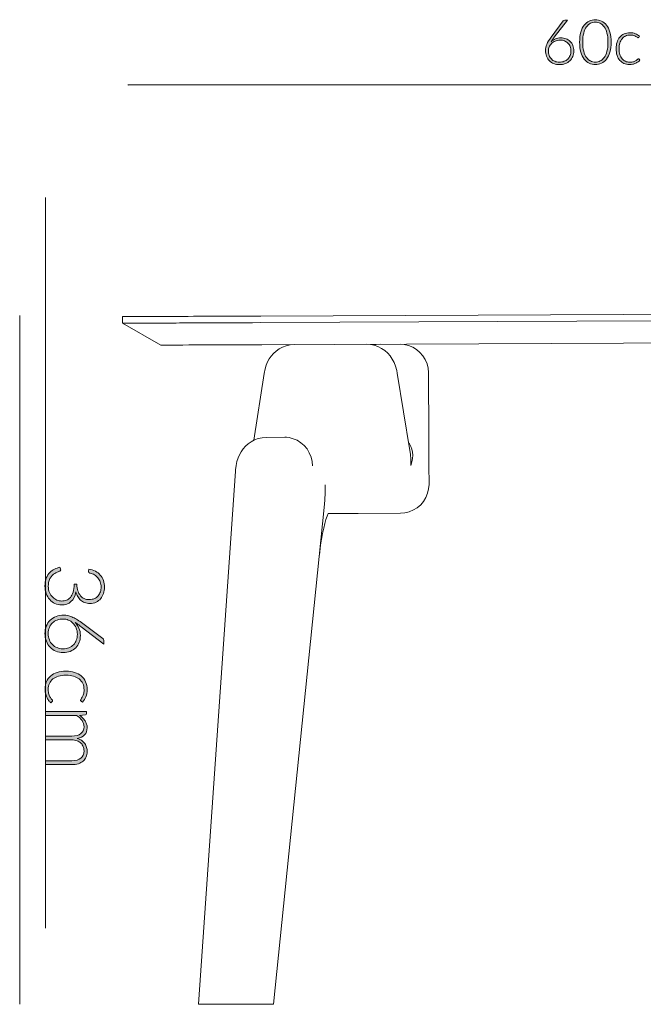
# Model space of a CAD drawing. Header units: inches. Extents: x 40 to 169, y -164 to -133.
# Tile 1 of 3: x 40 to 60, y -164 to -133. Entities that reach past the tile are written whole.
import ezdxf

# ---------------------------------------------------------------- set-up
doc = ezdxf.new("R2010")
doc.units = ezdxf.units.IN
doc.header["$MEASUREMENT"] = 0
doc.layers.add('Capa 1', color=7, linetype='Continuous')

# ---------------------------------------------------------------- blocks, each defined once
blk = doc.blocks.new('block 4')
at = {"layer": 'Capa 1'}
h = blk.add_hatch(color=252, dxfattribs=at)
h.dxf.hatch_style = 2
edge = h.paths.add_edge_path()
edge.add_spline(control_points=[(57.113, -133.32), (57.173, -133.32), (57.228, -133.329), (57.279, -133.349), (57.329, -133.369), (57.372, -133.397), (57.409, -133.432), (57.445, -133.468), (57.474, -133.511), (57.494, -133.562), (57.515, -133.613), (57.525, -133.67), (57.525, -133.733), (57.525, -133.796), (57.514, -133.854), (57.491, -133.907), (57.469, -133.96), (57.437, -134.006), (57.397, -134.045), (57.357, -134.083), (57.308, -134.113), (57.252, -134.135), (57.195, -134.156), (57.133, -134.168), (57.066, -134.168), (57.001, -134.168), (56.942, -134.157), (56.888, -134.136), (56.834, -134.115), (56.788, -134.085), (56.75, -134.046), (56.711, -134.006), (56.682, -133.958), (56.661, -133.901), (56.64, -133.845), (56.629, -133.781), (56.629, -133.709), (56.629, -133.655), (56.643, -133.593), (56.671, -133.525), (56.698, -133.456), (56.743, -133.379), (56.806, -133.294), (56.806, -133.294), (57.186, -132.783), (57.186, -132.783), (57.197, -132.767), (57.214, -132.76), (57.236, -132.76), (57.236, -132.76), (57.319, -132.76), (57.319, -132.76), (57.319, -132.76), (56.904, -133.302), (56.904, -133.302), (56.883, -133.329), (56.865, -133.354), (56.848, -133.378), (56.831, -133.401), (56.815, -133.424), (56.802, -133.447), (56.84, -133.408), (56.886, -133.376), (56.939, -133.353), (56.992, -133.331), (57.05, -133.32), (57.113, -133.32)], knot_values=[0, 0, 0, 0, 1, 1, 1, 2, 2, 2, 3, 3, 3, 4, 4, 4, 5, 5, 5, 6, 6, 6, 7, 7, 7, 8, 8, 8, 9, 9, 9, 10, 10, 10, 11, 11, 11, 12, 12, 12, 13, 13, 13, 14, 14, 14, 15, 15, 15, 16, 16, 16, 17, 17, 17, 18, 18, 18, 19, 19, 19, 20, 20, 20, 21, 21, 21, 22, 22, 22, 22], degree=3, periodic=1)
edge = h.paths.add_edge_path()
edge.add_spline(control_points=[(56.721, -133.732), (56.721, -133.783), (56.729, -133.831), (56.745, -133.875), (56.761, -133.919), (56.784, -133.957), (56.813, -133.989), (56.843, -134.021), (56.879, -134.046), (56.921, -134.063), (56.964, -134.081), (57.012, -134.09), (57.065, -134.09), (57.121, -134.09), (57.172, -134.081), (57.218, -134.063), (57.263, -134.046), (57.301, -134.021), (57.333, -133.99), (57.365, -133.959), (57.389, -133.922), (57.406, -133.879), (57.423, -133.836), (57.432, -133.789), (57.432, -133.739), (57.432, -133.686), (57.424, -133.637), (57.407, -133.595), (57.39, -133.552), (57.367, -133.515), (57.336, -133.485), (57.306, -133.455), (57.269, -133.433), (57.227, -133.416), (57.185, -133.4), (57.139, -133.392), (57.088, -133.392), (57.03, -133.392), (56.978, -133.402), (56.933, -133.422), (56.887, -133.442), (56.849, -133.468), (56.817, -133.5), (56.786, -133.532), (56.762, -133.568), (56.745, -133.609), (56.729, -133.649), (56.721, -133.69), (56.721, -133.732)], knot_values=[0, 0, 0, 0, 1, 1, 1, 2, 2, 2, 3, 3, 3, 4, 4, 4, 5, 5, 5, 6, 6, 6, 7, 7, 7, 8, 8, 8, 9, 9, 9, 10, 10, 10, 11, 11, 11, 12, 12, 12, 13, 13, 13, 14, 14, 14, 15, 15, 15, 16, 16, 16, 16], degree=3, periodic=1)
h = blk.add_hatch(color=252, dxfattribs=at)
h.dxf.hatch_style = 2
edge = h.paths.add_edge_path()
edge.add_spline(control_points=[(58.705, -133.455), (58.705, -133.577), (58.692, -133.683), (58.666, -133.772), (58.64, -133.861), (58.604, -133.935), (58.559, -133.993), (58.514, -134.052), (58.461, -134.095), (58.4, -134.124), (58.339, -134.152), (58.275, -134.166), (58.206, -134.166), (58.137, -134.166), (58.072, -134.152), (58.012, -134.124), (57.952, -134.095), (57.899, -134.052), (57.854, -133.993), (57.809, -133.935), (57.773, -133.861), (57.747, -133.772), (57.721, -133.683), (57.708, -133.577), (57.708, -133.455), (57.708, -133.333), (57.721, -133.228), (57.747, -133.139), (57.773, -133.05), (57.809, -132.976), (57.854, -132.917), (57.899, -132.859), (57.952, -132.816), (58.012, -132.787), (58.072, -132.758), (58.137, -132.744), (58.206, -132.744), (58.275, -132.744), (58.339, -132.758), (58.4, -132.787), (58.461, -132.816), (58.514, -132.859), (58.559, -132.917), (58.604, -132.976), (58.64, -133.05), (58.666, -133.139), (58.692, -133.228), (58.705, -133.333), (58.705, -133.455)], knot_values=[0, 0, 0, 0, 1, 1, 1, 2, 2, 2, 3, 3, 3, 4, 4, 4, 5, 5, 5, 6, 6, 6, 7, 7, 7, 8, 8, 8, 9, 9, 9, 10, 10, 10, 11, 11, 11, 12, 12, 12, 13, 13, 13, 14, 14, 14, 15, 15, 15, 16, 16, 16, 16], degree=3, periodic=1)
edge = h.paths.add_edge_path()
edge.add_spline(control_points=[(58.607, -133.455), (58.607, -133.343), (58.596, -133.246), (58.575, -133.166), (58.553, -133.086), (58.524, -133.021), (58.488, -132.97), (58.451, -132.919), (58.409, -132.882), (58.36, -132.858), (58.311, -132.835), (58.26, -132.823), (58.206, -132.823), (58.152, -132.823), (58.101, -132.835), (58.052, -132.858), (58.004, -132.882), (57.961, -132.919), (57.925, -132.97), (57.888, -133.021), (57.859, -133.086), (57.837, -133.166), (57.815, -133.246), (57.805, -133.343), (57.805, -133.455), (57.805, -133.569), (57.815, -133.665), (57.837, -133.745), (57.859, -133.825), (57.888, -133.89), (57.925, -133.941), (57.961, -133.991), (58.004, -134.029), (58.052, -134.052), (58.101, -134.075), (58.152, -134.087), (58.206, -134.087), (58.26, -134.087), (58.311, -134.075), (58.36, -134.052), (58.409, -134.029), (58.451, -133.991), (58.488, -133.941), (58.524, -133.89), (58.553, -133.825), (58.575, -133.745), (58.596, -133.665), (58.607, -133.569), (58.607, -133.455)], knot_values=[0, 0, 0, 0, 1, 1, 1, 2, 2, 2, 3, 3, 3, 4, 4, 4, 5, 5, 5, 6, 6, 6, 7, 7, 7, 8, 8, 8, 9, 9, 9, 10, 10, 10, 11, 11, 11, 12, 12, 12, 13, 13, 13, 14, 14, 14, 15, 15, 15, 16, 16, 16, 16], degree=3, periodic=1)
h = blk.add_hatch(color=252, dxfattribs=at)
h.dxf.hatch_style = 2
edge = h.paths.add_edge_path()
edge.add_spline(control_points=[(59.581, -133.304), (59.578, -133.307), (59.574, -133.31), (59.571, -133.312), (59.568, -133.315), (59.564, -133.316), (59.559, -133.316), (59.553, -133.316), (59.544, -133.311), (59.532, -133.302), (59.521, -133.294), (59.505, -133.284), (59.486, -133.274), (59.467, -133.263), (59.444, -133.253), (59.415, -133.245), (59.387, -133.236), (59.352, -133.231), (59.311, -133.231), (59.255, -133.231), (59.205, -133.241), (59.161, -133.261), (59.118, -133.281), (59.081, -133.31), (59.051, -133.347), (59.021, -133.384), (58.999, -133.43), (58.983, -133.483), (58.967, -133.536), (58.959, -133.596), (58.959, -133.662), (58.959, -133.731), (58.967, -133.792), (58.983, -133.845), (58.999, -133.898), (59.022, -133.943), (59.052, -133.979), (59.081, -134.016), (59.117, -134.043), (59.159, -134.062), (59.201, -134.081), (59.247, -134.091), (59.299, -134.091), (59.346, -134.091), (59.385, -134.085), (59.417, -134.074), (59.449, -134.063), (59.475, -134.051), (59.496, -134.038), (59.516, -134.025), (59.533, -134.012), (59.545, -134.001), (59.557, -133.99), (59.567, -133.985), (59.574, -133.985), (59.582, -133.985), (59.589, -133.988), (59.594, -133.994), (59.594, -133.994), (59.619, -134.026), (59.619, -134.026), (59.604, -134.046), (59.585, -134.064), (59.562, -134.081), (59.539, -134.098), (59.513, -134.113), (59.484, -134.125), (59.456, -134.138), (59.424, -134.147), (59.391, -134.154), (59.357, -134.161), (59.321, -134.164), (59.285, -134.164), (59.222, -134.164), (59.166, -134.153), (59.114, -134.131), (59.063, -134.108), (59.018, -134.075), (58.981, -134.032), (58.944, -133.989), (58.915, -133.937), (58.895, -133.874), (58.874, -133.812), (58.864, -133.741), (58.864, -133.662), (58.864, -133.587), (58.874, -133.519), (58.893, -133.457), (58.913, -133.396), (58.942, -133.343), (58.979, -133.298), (59.017, -133.254), (59.063, -133.219), (59.118, -133.194), (59.173, -133.17), (59.236, -133.157), (59.306, -133.157), (59.37, -133.157), (59.427, -133.167), (59.476, -133.188), (59.526, -133.208), (59.569, -133.236), (59.605, -133.27), (59.605, -133.27), (59.581, -133.304), (59.581, -133.304)], knot_values=[0, 0, 0, 0, 1, 1, 1, 2, 2, 2, 3, 3, 3, 4, 4, 4, 5, 5, 5, 6, 6, 6, 7, 7, 7, 8, 8, 8, 9, 9, 9, 10, 10, 10, 11, 11, 11, 12, 12, 12, 13, 13, 13, 14, 14, 14, 15, 15, 15, 16, 16, 16, 17, 17, 17, 18, 18, 18, 19, 19, 19, 20, 20, 20, 21, 21, 21, 22, 22, 22, 23, 23, 23, 24, 24, 24, 25, 25, 25, 26, 26, 26, 27, 27, 27, 28, 28, 28, 29, 29, 29, 30, 30, 30, 31, 31, 31, 32, 32, 32, 33, 33, 33, 34, 34, 34, 35, 35, 35, 35], degree=3, periodic=1)
at = {"layer": 'Capa 1', "lineweight": 0}
for points, knots in [([(57.113, -133.32), (57.173, -133.32), (57.228, -133.329), (57.279, -133.349), (57.329, -133.369), (57.372, -133.397), (57.409, -133.432), (57.445, -133.468), (57.474, -133.511), (57.494, -133.562), (57.515, -133.613), (57.525, -133.67), (57.525, -133.733), (57.525, -133.796), (57.514, -133.854), (57.491, -133.907), (57.469, -133.96), (57.437, -134.006), (57.397, -134.045), (57.357, -134.083), (57.308, -134.113), (57.252, -134.135), (57.195, -134.156), (57.133, -134.168), (57.066, -134.168), (57.001, -134.168), (56.942, -134.157), (56.888, -134.136), (56.834, -134.115), (56.788, -134.085), (56.75, -134.046), (56.711, -134.006), (56.682, -133.958), (56.661, -133.901), (56.64, -133.845), (56.629, -133.781), (56.629, -133.709), (56.629, -133.655), (56.643, -133.593), (56.671, -133.525), (56.698, -133.456), (56.743, -133.379), (56.806, -133.294), (56.806, -133.294), (57.186, -132.783), (57.186, -132.783), (57.197, -132.767), (57.214, -132.76), (57.236, -132.76), (57.236, -132.76), (57.319, -132.76), (57.319, -132.76), (57.319, -132.76), (56.904, -133.302), (56.904, -133.302), (56.883, -133.329), (56.865, -133.354), (56.848, -133.378), (56.831, -133.401), (56.815, -133.424), (56.802, -133.447), (56.84, -133.408), (56.886, -133.376), (56.939, -133.353), (56.992, -133.331), (57.05, -133.32), (57.113, -133.32)], [0, 0, 0, 0, 1, 1, 1, 2, 2, 2, 3, 3, 3, 4, 4, 4, 5, 5, 5, 6, 6, 6, 7, 7, 7, 8, 8, 8, 9, 9, 9, 10, 10, 10, 11, 11, 11, 12, 12, 12, 13, 13, 13, 14, 14, 14, 15, 15, 15, 16, 16, 16, 17, 17, 17, 18, 18, 18, 19, 19, 19, 20, 20, 20, 21, 21, 21, 22, 22, 22, 22]), ([(58.705, -133.455), (58.705, -133.577), (58.692, -133.683), (58.666, -133.772), (58.64, -133.861), (58.604, -133.935), (58.559, -133.993), (58.514, -134.052), (58.461, -134.095), (58.4, -134.124), (58.339, -134.152), (58.275, -134.166), (58.206, -134.166), (58.137, -134.166), (58.072, -134.152), (58.012, -134.124), (57.952, -134.095), (57.899, -134.052), (57.854, -133.993), (57.809, -133.935), (57.773, -133.861), (57.747, -133.772), (57.721, -133.683), (57.708, -133.577), (57.708, -133.455), (57.708, -133.333), (57.721, -133.228), (57.747, -133.139), (57.773, -133.05), (57.809, -132.976), (57.854, -132.917), (57.899, -132.859), (57.952, -132.816), (58.012, -132.787), (58.072, -132.758), (58.137, -132.744), (58.206, -132.744), (58.275, -132.744), (58.339, -132.758), (58.4, -132.787), (58.461, -132.816), (58.514, -132.859), (58.559, -132.917), (58.604, -132.976), (58.64, -133.05), (58.666, -133.139), (58.692, -133.228), (58.705, -133.333), (58.705, -133.455)], [0, 0, 0, 0, 1, 1, 1, 2, 2, 2, 3, 3, 3, 4, 4, 4, 5, 5, 5, 6, 6, 6, 7, 7, 7, 8, 8, 8, 9, 9, 9, 10, 10, 10, 11, 11, 11, 12, 12, 12, 13, 13, 13, 14, 14, 14, 15, 15, 15, 16, 16, 16, 16]), ([(58.607, -133.455), (58.607, -133.343), (58.596, -133.246), (58.575, -133.166), (58.553, -133.086), (58.524, -133.021), (58.488, -132.97), (58.451, -132.919), (58.409, -132.882), (58.36, -132.858), (58.311, -132.835), (58.26, -132.823), (58.206, -132.823), (58.152, -132.823), (58.101, -132.835), (58.052, -132.858), (58.004, -132.882), (57.961, -132.919), (57.925, -132.97), (57.888, -133.021), (57.859, -133.086), (57.837, -133.166), (57.815, -133.246), (57.805, -133.343), (57.805, -133.455), (57.805, -133.569), (57.815, -133.665), (57.837, -133.745), (57.859, -133.825), (57.888, -133.89), (57.925, -133.941), (57.961, -133.991), (58.004, -134.029), (58.052, -134.052), (58.101, -134.075), (58.152, -134.087), (58.206, -134.087), (58.26, -134.087), (58.311, -134.075), (58.36, -134.052), (58.409, -134.029), (58.451, -133.991), (58.488, -133.941), (58.524, -133.89), (58.553, -133.825), (58.575, -133.745), (58.596, -133.665), (58.607, -133.569), (58.607, -133.455)], [0, 0, 0, 0, 1, 1, 1, 2, 2, 2, 3, 3, 3, 4, 4, 4, 5, 5, 5, 6, 6, 6, 7, 7, 7, 8, 8, 8, 9, 9, 9, 10, 10, 10, 11, 11, 11, 12, 12, 12, 13, 13, 13, 14, 14, 14, 15, 15, 15, 16, 16, 16, 16]), ([(56.721, -133.732), (56.721, -133.783), (56.729, -133.831), (56.745, -133.875), (56.761, -133.919), (56.784, -133.957), (56.813, -133.989), (56.843, -134.021), (56.879, -134.046), (56.921, -134.063), (56.964, -134.081), (57.012, -134.09), (57.065, -134.09), (57.121, -134.09), (57.172, -134.081), (57.218, -134.063), (57.263, -134.046), (57.301, -134.021), (57.333, -133.99), (57.365, -133.959), (57.389, -133.922), (57.406, -133.879), (57.423, -133.836), (57.432, -133.789), (57.432, -133.739), (57.432, -133.686), (57.424, -133.637), (57.407, -133.595), (57.39, -133.552), (57.367, -133.515), (57.336, -133.485), (57.306, -133.455), (57.269, -133.433), (57.227, -133.416), (57.185, -133.4), (57.139, -133.392), (57.088, -133.392), (57.03, -133.392), (56.978, -133.402), (56.933, -133.422), (56.887, -133.442), (56.849, -133.468), (56.817, -133.5), (56.786, -133.532), (56.762, -133.568), (56.745, -133.609), (56.729, -133.649), (56.721, -133.69), (56.721, -133.732)], [0, 0, 0, 0, 1, 1, 1, 2, 2, 2, 3, 3, 3, 4, 4, 4, 5, 5, 5, 6, 6, 6, 7, 7, 7, 8, 8, 8, 9, 9, 9, 10, 10, 10, 11, 11, 11, 12, 12, 12, 13, 13, 13, 14, 14, 14, 15, 15, 15, 16, 16, 16, 16]), ([(59.581, -133.304), (59.578, -133.307), (59.574, -133.31), (59.571, -133.312), (59.568, -133.315), (59.564, -133.316), (59.559, -133.316), (59.553, -133.316), (59.544, -133.311), (59.532, -133.302), (59.521, -133.294), (59.505, -133.284), (59.486, -133.274), (59.467, -133.263), (59.444, -133.253), (59.415, -133.245), (59.387, -133.236), (59.352, -133.231), (59.311, -133.231), (59.255, -133.231), (59.205, -133.241), (59.161, -133.261), (59.118, -133.281), (59.081, -133.31), (59.051, -133.347), (59.021, -133.384), (58.999, -133.43), (58.983, -133.483), (58.967, -133.536), (58.959, -133.596), (58.959, -133.662), (58.959, -133.731), (58.967, -133.792), (58.983, -133.845), (58.999, -133.898), (59.022, -133.943), (59.052, -133.979), (59.081, -134.016), (59.117, -134.043), (59.159, -134.062), (59.201, -134.081), (59.247, -134.091), (59.299, -134.091), (59.346, -134.091), (59.385, -134.085), (59.417, -134.074), (59.449, -134.063), (59.475, -134.051), (59.496, -134.038), (59.516, -134.025), (59.533, -134.012), (59.545, -134.001), (59.557, -133.99), (59.567, -133.985), (59.574, -133.985), (59.582, -133.985), (59.589, -133.988), (59.594, -133.994), (59.594, -133.994), (59.619, -134.026), (59.619, -134.026), (59.604, -134.046), (59.585, -134.064), (59.562, -134.081), (59.539, -134.098), (59.513, -134.113), (59.484, -134.125), (59.456, -134.138), (59.424, -134.147), (59.391, -134.154), (59.357, -134.161), (59.321, -134.164), (59.285, -134.164), (59.222, -134.164), (59.166, -134.153), (59.114, -134.131), (59.063, -134.108), (59.018, -134.075), (58.981, -134.032), (58.944, -133.989), (58.915, -133.937), (58.895, -133.874), (58.874, -133.812), (58.864, -133.741), (58.864, -133.662), (58.864, -133.587), (58.874, -133.519), (58.893, -133.457), (58.913, -133.396), (58.942, -133.343), (58.979, -133.298), (59.017, -133.254), (59.063, -133.219), (59.118, -133.194), (59.173, -133.17), (59.236, -133.157), (59.306, -133.157), (59.37, -133.157), (59.427, -133.167), (59.476, -133.188), (59.526, -133.208), (59.569, -133.236), (59.605, -133.27), (59.605, -133.27), (59.581, -133.304), (59.581, -133.304)], [0, 0, 0, 0, 1, 1, 1, 2, 2, 2, 3, 3, 3, 4, 4, 4, 5, 5, 5, 6, 6, 6, 7, 7, 7, 8, 8, 8, 9, 9, 9, 10, 10, 10, 11, 11, 11, 12, 12, 12, 13, 13, 13, 14, 14, 14, 15, 15, 15, 16, 16, 16, 17, 17, 17, 18, 18, 18, 19, 19, 19, 20, 20, 20, 21, 21, 21, 22, 22, 22, 23, 23, 23, 24, 24, 24, 25, 25, 25, 26, 26, 26, 27, 27, 27, 28, 28, 28, 29, 29, 29, 30, 30, 30, 31, 31, 31, 32, 32, 32, 33, 33, 33, 34, 34, 34, 35, 35, 35, 35])]:
    blk.add_open_spline(points, degree=3, knots=knots, dxfattribs=at)
blk = doc.blocks.new('block 7')
at = {"layer": 'Capa 1'}
h = blk.add_hatch(color=252, dxfattribs=at)
h.dxf.hatch_style = 2
edge = h.paths.add_edge_path()
edge.add_spline(control_points=[(42.652, -150.714), (42.652, -150.784), (42.642, -150.85), (42.622, -150.913), (42.603, -150.975), (42.573, -151.03), (42.535, -151.078), (42.495, -151.125), (42.447, -151.163), (42.389, -151.19), (42.331, -151.218), (42.263, -151.232), (42.187, -151.232), (42.127, -151.232), (42.073, -151.222), (42.025, -151.204), (41.977, -151.185), (41.935, -151.16), (41.898, -151.127), (41.862, -151.095), (41.831, -151.056), (41.807, -151.012), (41.782, -150.968), (41.763, -150.92), (41.75, -150.868), (41.725, -151.003), (41.673, -151.105), (41.593, -151.174), (41.514, -151.243), (41.415, -151.278), (41.296, -151.278), (41.22, -151.278), (41.15, -151.262), (41.086, -151.232), (41.021, -151.201), (40.965, -151.16), (40.918, -151.107), (40.872, -151.054), (40.835, -150.992), (40.809, -150.92), (40.782, -150.848), (40.769, -150.769), (40.769, -150.685), (40.769, -150.58), (40.783, -150.493), (40.811, -150.423), (40.839, -150.354), (40.876, -150.296), (40.921, -150.251), (40.966, -150.205), (41.017, -150.17), (41.072, -150.146), (41.129, -150.12), (41.184, -150.1), (41.24, -150.084), (41.24, -150.084), (41.261, -150.134), (41.261, -150.134), (41.265, -150.144), (41.267, -150.154), (41.267, -150.163), (41.267, -150.173), (41.265, -150.182), (41.261, -150.191), (41.256, -150.2), (41.248, -150.206), (41.236, -150.21), (41.236, -150.21), (41.21, -150.22), (41.21, -150.22), (41.194, -150.225), (41.175, -150.232), (41.152, -150.242), (41.129, -150.251), (41.105, -150.263), (41.08, -150.279), (41.056, -150.294), (41.031, -150.313), (41.006, -150.335), (40.981, -150.358), (40.959, -150.385), (40.94, -150.418), (40.92, -150.451), (40.905, -150.489), (40.892, -150.533), (40.88, -150.576), (40.874, -150.627), (40.874, -150.684), (40.874, -150.762), (40.887, -150.83), (40.913, -150.889), (40.939, -150.948), (40.973, -150.996), (41.013, -151.036), (41.053, -151.076), (41.098, -151.105), (41.148, -151.125), (41.198, -151.144), (41.246, -151.154), (41.293, -151.154), (41.349, -151.154), (41.402, -151.145), (41.451, -151.127), (41.499, -151.109), (41.541, -151.08), (41.576, -151.038), (41.611, -150.996), (41.639, -150.941), (41.659, -150.873), (41.68, -150.805), (41.69, -150.722), (41.69, -150.622), (41.69, -150.622), (41.78, -150.622), (41.78, -150.622), (41.781, -150.702), (41.792, -150.772), (41.812, -150.832), (41.831, -150.893), (41.858, -150.944), (41.892, -150.985), (41.925, -151.025), (41.966, -151.056), (42.013, -151.077), (42.059, -151.098), (42.111, -151.108), (42.168, -151.108), (42.232, -151.108), (42.289, -151.097), (42.337, -151.076), (42.384, -151.054), (42.424, -151.025), (42.455, -150.989), (42.486, -150.952), (42.509, -150.91), (42.524, -150.861), (42.539, -150.812), (42.546, -150.762), (42.546, -150.709), (42.546, -150.651), (42.538, -150.598), (42.52, -150.549), (42.503, -150.5), (42.478, -150.457), (42.447, -150.42), (42.416, -150.383), (42.378, -150.352), (42.335, -150.326), (42.291, -150.301), (42.242, -150.283), (42.188, -150.27), (42.158, -150.263), (42.143, -150.248), (42.143, -150.222), (42.143, -150.216), (42.143, -150.211), (42.144, -150.208), (42.144, -150.208), (42.155, -150.144), (42.155, -150.144), (42.233, -150.155), (42.304, -150.177), (42.365, -150.209), (42.427, -150.241), (42.479, -150.282), (42.521, -150.332), (42.564, -150.381), (42.596, -150.438), (42.618, -150.503), (42.641, -150.568), (42.652, -150.639), (42.652, -150.714)], knot_values=[0, 0, 0, 0, 1, 1, 1, 2, 2, 2, 3, 3, 3, 4, 4, 4, 5, 5, 5, 6, 6, 6, 7, 7, 7, 8, 8, 8, 9, 9, 9, 10, 10, 10, 11, 11, 11, 12, 12, 12, 13, 13, 13, 14, 14, 14, 15, 15, 15, 16, 16, 16, 17, 17, 17, 18, 18, 18, 19, 19, 19, 20, 20, 20, 21, 21, 21, 22, 22, 22, 23, 23, 23, 24, 24, 24, 25, 25, 25, 26, 26, 26, 27, 27, 27, 28, 28, 28, 29, 29, 29, 30, 30, 30, 31, 31, 31, 32, 32, 32, 33, 33, 33, 34, 34, 34, 35, 35, 35, 36, 36, 36, 37, 37, 37, 38, 38, 38, 39, 39, 39, 40, 40, 40, 41, 41, 41, 42, 42, 42, 43, 43, 43, 44, 44, 44, 45, 45, 45, 46, 46, 46, 47, 47, 47, 48, 48, 48, 49, 49, 49, 50, 50, 50, 51, 51, 51, 52, 52, 52, 53, 53, 53, 54, 54, 54, 55, 55, 55, 56, 56, 56, 57, 57, 57, 57], degree=3, periodic=1)
h = blk.add_hatch(color=252, dxfattribs=at)
h.dxf.hatch_style = 2
edge = h.paths.add_edge_path()
edge.add_spline(control_points=[(41.89, -152.243), (41.89, -152.322), (41.877, -152.394), (41.851, -152.461), (41.825, -152.528), (41.789, -152.586), (41.741, -152.634), (41.694, -152.682), (41.637, -152.72), (41.57, -152.747), (41.502, -152.774), (41.427, -152.788), (41.344, -152.788), (41.261, -152.788), (41.184, -152.773), (41.113, -152.743), (41.043, -152.713), (40.983, -152.671), (40.932, -152.618), (40.88, -152.565), (40.84, -152.501), (40.812, -152.426), (40.783, -152.352), (40.769, -152.27), (40.769, -152.18), (40.769, -152.094), (40.783, -152.016), (40.81, -151.945), (40.838, -151.874), (40.878, -151.813), (40.93, -151.762), (40.982, -151.711), (41.046, -151.672), (41.121, -151.644), (41.196, -151.617), (41.281, -151.603), (41.375, -151.603), (41.447, -151.603), (41.529, -151.621), (41.619, -151.657), (41.71, -151.694), (41.811, -151.754), (41.924, -151.837), (41.924, -151.837), (42.601, -152.339), (42.601, -152.339), (42.621, -152.354), (42.631, -152.376), (42.631, -152.406), (42.631, -152.406), (42.631, -152.515), (42.631, -152.515), (42.631, -152.515), (41.914, -151.966), (41.914, -151.966), (41.878, -151.939), (41.845, -151.914), (41.813, -151.892), (41.782, -151.869), (41.751, -151.849), (41.721, -151.83), (41.774, -151.882), (41.816, -151.942), (41.846, -152.013), (41.875, -152.083), (41.89, -152.16), (41.89, -152.243)], knot_values=[0, 0, 0, 0, 1, 1, 1, 2, 2, 2, 3, 3, 3, 4, 4, 4, 5, 5, 5, 6, 6, 6, 7, 7, 7, 8, 8, 8, 9, 9, 9, 10, 10, 10, 11, 11, 11, 12, 12, 12, 13, 13, 13, 14, 14, 14, 15, 15, 15, 16, 16, 16, 17, 17, 17, 18, 18, 18, 19, 19, 19, 20, 20, 20, 21, 21, 21, 22, 22, 22, 22], degree=3, periodic=1)
edge = h.paths.add_edge_path()
edge.add_spline(control_points=[(41.345, -151.724), (41.277, -151.724), (41.213, -151.734), (41.155, -151.756), (41.097, -151.777), (41.047, -151.807), (41.005, -151.846), (40.963, -151.885), (40.93, -151.933), (40.907, -151.989), (40.883, -152.045), (40.872, -152.109), (40.872, -152.179), (40.872, -152.254), (40.883, -152.321), (40.907, -152.381), (40.93, -152.441), (40.963, -152.492), (41.004, -152.534), (41.045, -152.576), (41.094, -152.608), (41.151, -152.63), (41.207, -152.653), (41.269, -152.665), (41.336, -152.665), (41.406, -152.665), (41.47, -152.654), (41.527, -152.631), (41.583, -152.609), (41.632, -152.578), (41.671, -152.537), (41.71, -152.497), (41.741, -152.449), (41.762, -152.394), (41.783, -152.338), (41.794, -152.277), (41.794, -152.209), (41.794, -152.133), (41.781, -152.064), (41.755, -152.004), (41.728, -151.944), (41.694, -151.893), (41.652, -151.851), (41.61, -151.81), (41.562, -151.778), (41.508, -151.756), (41.454, -151.734), (41.4, -151.724), (41.345, -151.724)], knot_values=[0, 0, 0, 0, 1, 1, 1, 2, 2, 2, 3, 3, 3, 4, 4, 4, 5, 5, 5, 6, 6, 6, 7, 7, 7, 8, 8, 8, 9, 9, 9, 10, 10, 10, 11, 11, 11, 12, 12, 12, 13, 13, 13, 14, 14, 14, 15, 15, 15, 16, 16, 16, 16], degree=3, periodic=1)
at = {"layer": 'Capa 1', "lineweight": 0}
for points, knots in [([(42.652, -150.714), (42.652, -150.784), (42.642, -150.85), (42.622, -150.913), (42.603, -150.975), (42.573, -151.03), (42.535, -151.078), (42.495, -151.125), (42.447, -151.163), (42.389, -151.19), (42.331, -151.218), (42.263, -151.232), (42.187, -151.232), (42.127, -151.232), (42.073, -151.222), (42.025, -151.204), (41.977, -151.185), (41.935, -151.16), (41.898, -151.127), (41.862, -151.095), (41.831, -151.056), (41.807, -151.012), (41.782, -150.968), (41.763, -150.92), (41.75, -150.868), (41.725, -151.003), (41.673, -151.105), (41.593, -151.174), (41.514, -151.243), (41.415, -151.278), (41.296, -151.278), (41.22, -151.278), (41.15, -151.262), (41.086, -151.232), (41.021, -151.201), (40.965, -151.16), (40.918, -151.107), (40.872, -151.054), (40.835, -150.992), (40.809, -150.92), (40.782, -150.848), (40.769, -150.769), (40.769, -150.685), (40.769, -150.58), (40.783, -150.493), (40.811, -150.423), (40.839, -150.354), (40.876, -150.296), (40.921, -150.251), (40.966, -150.205), (41.017, -150.17), (41.072, -150.146), (41.129, -150.12), (41.184, -150.1), (41.24, -150.084), (41.24, -150.084), (41.261, -150.134), (41.261, -150.134), (41.265, -150.144), (41.267, -150.154), (41.267, -150.163), (41.267, -150.173), (41.265, -150.182), (41.261, -150.191), (41.256, -150.2), (41.248, -150.206), (41.236, -150.21), (41.236, -150.21), (41.21, -150.22), (41.21, -150.22), (41.194, -150.225), (41.175, -150.232), (41.152, -150.242), (41.129, -150.251), (41.105, -150.263), (41.08, -150.279), (41.056, -150.294), (41.031, -150.313), (41.006, -150.335), (40.981, -150.358), (40.959, -150.385), (40.94, -150.418), (40.92, -150.451), (40.905, -150.489), (40.892, -150.533), (40.88, -150.576), (40.874, -150.627), (40.874, -150.684), (40.874, -150.762), (40.887, -150.83), (40.913, -150.889), (40.939, -150.948), (40.973, -150.996), (41.013, -151.036), (41.053, -151.076), (41.098, -151.105), (41.148, -151.125), (41.198, -151.144), (41.246, -151.154), (41.293, -151.154), (41.349, -151.154), (41.402, -151.145), (41.451, -151.127), (41.499, -151.109), (41.541, -151.08), (41.576, -151.038), (41.611, -150.996), (41.639, -150.941), (41.659, -150.873), (41.68, -150.805), (41.69, -150.722), (41.69, -150.622), (41.69, -150.622), (41.78, -150.622), (41.78, -150.622), (41.781, -150.702), (41.792, -150.772), (41.812, -150.832), (41.831, -150.893), (41.858, -150.944), (41.892, -150.985), (41.925, -151.025), (41.966, -151.056), (42.013, -151.077), (42.059, -151.098), (42.111, -151.108), (42.168, -151.108), (42.232, -151.108), (42.289, -151.097), (42.337, -151.076), (42.384, -151.054), (42.424, -151.025), (42.455, -150.989), (42.486, -150.952), (42.509, -150.91), (42.524, -150.861), (42.539, -150.812), (42.546, -150.762), (42.546, -150.709), (42.546, -150.651), (42.538, -150.598), (42.52, -150.549), (42.503, -150.5), (42.478, -150.457), (42.447, -150.42), (42.416, -150.383), (42.378, -150.352), (42.335, -150.326), (42.291, -150.301), (42.242, -150.283), (42.188, -150.27), (42.158, -150.263), (42.143, -150.248), (42.143, -150.222), (42.143, -150.216), (42.143, -150.211), (42.144, -150.208), (42.144, -150.208), (42.155, -150.144), (42.155, -150.144), (42.233, -150.155), (42.304, -150.177), (42.365, -150.209), (42.427, -150.241), (42.479, -150.282), (42.521, -150.332), (42.564, -150.381), (42.596, -150.438), (42.618, -150.503), (42.641, -150.568), (42.652, -150.639), (42.652, -150.714)], [0, 0, 0, 0, 1, 1, 1, 2, 2, 2, 3, 3, 3, 4, 4, 4, 5, 5, 5, 6, 6, 6, 7, 7, 7, 8, 8, 8, 9, 9, 9, 10, 10, 10, 11, 11, 11, 12, 12, 12, 13, 13, 13, 14, 14, 14, 15, 15, 15, 16, 16, 16, 17, 17, 17, 18, 18, 18, 19, 19, 19, 20, 20, 20, 21, 21, 21, 22, 22, 22, 23, 23, 23, 24, 24, 24, 25, 25, 25, 26, 26, 26, 27, 27, 27, 28, 28, 28, 29, 29, 29, 30, 30, 30, 31, 31, 31, 32, 32, 32, 33, 33, 33, 34, 34, 34, 35, 35, 35, 36, 36, 36, 37, 37, 37, 38, 38, 38, 39, 39, 39, 40, 40, 40, 41, 41, 41, 42, 42, 42, 43, 43, 43, 44, 44, 44, 45, 45, 45, 46, 46, 46, 47, 47, 47, 48, 48, 48, 49, 49, 49, 50, 50, 50, 51, 51, 51, 52, 52, 52, 53, 53, 53, 54, 54, 54, 55, 55, 55, 56, 56, 56, 57, 57, 57, 57]), ([(41.89, -152.243), (41.89, -152.322), (41.877, -152.394), (41.851, -152.461), (41.825, -152.528), (41.789, -152.586), (41.741, -152.634), (41.694, -152.682), (41.637, -152.72), (41.57, -152.747), (41.502, -152.774), (41.427, -152.788), (41.344, -152.788), (41.261, -152.788), (41.184, -152.773), (41.113, -152.743), (41.043, -152.713), (40.983, -152.671), (40.932, -152.618), (40.88, -152.565), (40.84, -152.501), (40.812, -152.426), (40.783, -152.352), (40.769, -152.27), (40.769, -152.18), (40.769, -152.094), (40.783, -152.016), (40.81, -151.945), (40.838, -151.874), (40.878, -151.813), (40.93, -151.762), (40.982, -151.711), (41.046, -151.672), (41.121, -151.644), (41.196, -151.617), (41.281, -151.603), (41.375, -151.603), (41.447, -151.603), (41.529, -151.621), (41.619, -151.657), (41.71, -151.694), (41.811, -151.754), (41.924, -151.837), (41.924, -151.837), (42.601, -152.339), (42.601, -152.339), (42.621, -152.354), (42.631, -152.376), (42.631, -152.406), (42.631, -152.406), (42.631, -152.515), (42.631, -152.515), (42.631, -152.515), (41.914, -151.966), (41.914, -151.966), (41.878, -151.939), (41.845, -151.914), (41.813, -151.892), (41.782, -151.869), (41.751, -151.849), (41.721, -151.83), (41.774, -151.882), (41.816, -151.942), (41.846, -152.013), (41.875, -152.083), (41.89, -152.16), (41.89, -152.243)], [0, 0, 0, 0, 1, 1, 1, 2, 2, 2, 3, 3, 3, 4, 4, 4, 5, 5, 5, 6, 6, 6, 7, 7, 7, 8, 8, 8, 9, 9, 9, 10, 10, 10, 11, 11, 11, 12, 12, 12, 13, 13, 13, 14, 14, 14, 15, 15, 15, 16, 16, 16, 17, 17, 17, 18, 18, 18, 19, 19, 19, 20, 20, 20, 21, 21, 21, 22, 22, 22, 22]), ([(41.345, -151.724), (41.277, -151.724), (41.213, -151.734), (41.155, -151.756), (41.097, -151.777), (41.047, -151.807), (41.005, -151.846), (40.963, -151.885), (40.93, -151.933), (40.907, -151.989), (40.883, -152.045), (40.872, -152.109), (40.872, -152.179), (40.872, -152.254), (40.883, -152.321), (40.907, -152.381), (40.93, -152.441), (40.963, -152.492), (41.004, -152.534), (41.045, -152.576), (41.094, -152.608), (41.151, -152.63), (41.207, -152.653), (41.269, -152.665), (41.336, -152.665), (41.406, -152.665), (41.47, -152.654), (41.527, -152.631), (41.583, -152.609), (41.632, -152.578), (41.671, -152.537), (41.71, -152.497), (41.741, -152.449), (41.762, -152.394), (41.783, -152.338), (41.794, -152.277), (41.794, -152.209), (41.794, -152.133), (41.781, -152.064), (41.755, -152.004), (41.728, -151.944), (41.694, -151.893), (41.652, -151.851), (41.61, -151.81), (41.562, -151.778), (41.508, -151.756), (41.454, -151.734), (41.4, -151.724), (41.345, -151.724)], [0, 0, 0, 0, 1, 1, 1, 2, 2, 2, 3, 3, 3, 4, 4, 4, 5, 5, 5, 6, 6, 6, 7, 7, 7, 8, 8, 8, 9, 9, 9, 10, 10, 10, 11, 11, 11, 12, 12, 12, 13, 13, 13, 14, 14, 14, 15, 15, 15, 16, 16, 16, 16])]:
    blk.add_open_spline(points, degree=3, knots=knots, dxfattribs=at)
blk = doc.blocks.new('block 8')
at = {"layer": 'Capa 1'}
h = blk.add_hatch(color=252, dxfattribs=at)
h.dxf.hatch_style = 2
edge = h.paths.add_edge_path()
edge.add_spline(control_points=[(41.911, -154.323), (41.906, -154.319), (41.902, -154.315), (41.9, -154.311), (41.896, -154.307), (41.895, -154.302), (41.895, -154.295), (41.895, -154.286), (41.901, -154.274), (41.912, -154.259), (41.924, -154.244), (41.937, -154.223), (41.951, -154.198), (41.965, -154.173), (41.977, -154.142), (41.989, -154.104), (42.001, -154.066), (42.007, -154.021), (42.007, -153.967), (42.007, -153.892), (41.994, -153.826), (41.967, -153.768), (41.941, -153.711), (41.903, -153.662), (41.853, -153.623), (41.804, -153.583), (41.744, -153.553), (41.674, -153.532), (41.603, -153.511), (41.524, -153.501), (41.437, -153.501), (41.346, -153.501), (41.265, -153.511), (41.195, -153.533), (41.124, -153.554), (41.066, -153.584), (41.017, -153.623), (40.969, -153.662), (40.933, -153.709), (40.907, -153.765), (40.882, -153.821), (40.87, -153.882), (40.87, -153.95), (40.87, -154.012), (40.877, -154.065), (40.892, -154.107), (40.906, -154.149), (40.923, -154.183), (40.94, -154.211), (40.957, -154.238), (40.973, -154.26), (40.988, -154.276), (41.003, -154.292), (41.01, -154.304), (41.01, -154.314), (41.01, -154.325), (41.006, -154.334), (40.997, -154.34), (40.997, -154.34), (40.955, -154.374), (40.955, -154.374), (40.929, -154.354), (40.905, -154.329), (40.883, -154.299), (40.86, -154.268), (40.841, -154.234), (40.824, -154.196), (40.808, -154.158), (40.795, -154.116), (40.786, -154.072), (40.776, -154.027), (40.772, -153.98), (40.772, -153.932), (40.772, -153.849), (40.787, -153.774), (40.817, -153.706), (40.847, -153.638), (40.89, -153.579), (40.947, -153.53), (41.004, -153.481), (41.073, -153.443), (41.156, -153.416), (41.238, -153.388), (41.332, -153.375), (41.437, -153.375), (41.536, -153.375), (41.626, -153.388), (41.707, -153.414), (41.789, -153.44), (41.859, -153.478), (41.918, -153.528), (41.977, -153.578), (42.023, -153.639), (42.056, -153.711), (42.088, -153.784), (42.104, -153.867), (42.104, -153.96), (42.104, -154.044), (42.091, -154.119), (42.064, -154.185), (42.037, -154.25), (42.001, -154.307), (41.955, -154.356), (41.955, -154.356), (41.911, -154.323), (41.911, -154.323)], knot_values=[0, 0, 0, 0, 1, 1, 1, 2, 2, 2, 3, 3, 3, 4, 4, 4, 5, 5, 5, 6, 6, 6, 7, 7, 7, 8, 8, 8, 9, 9, 9, 10, 10, 10, 11, 11, 11, 12, 12, 12, 13, 13, 13, 14, 14, 14, 15, 15, 15, 16, 16, 16, 17, 17, 17, 18, 18, 18, 19, 19, 19, 20, 20, 20, 21, 21, 21, 22, 22, 22, 23, 23, 23, 24, 24, 24, 25, 25, 25, 26, 26, 26, 27, 27, 27, 28, 28, 28, 29, 29, 29, 30, 30, 30, 31, 31, 31, 32, 32, 32, 33, 33, 33, 34, 34, 34, 35, 35, 35, 35], degree=3, periodic=1)
at = {"layer": 'Capa 1', "lineweight": 0}
blk.add_open_spline([(41.911, -154.323), (41.906, -154.319), (41.902, -154.315), (41.9, -154.311), (41.896, -154.307), (41.895, -154.302), (41.895, -154.295), (41.895, -154.286), (41.901, -154.274), (41.912, -154.259), (41.924, -154.244), (41.937, -154.223), (41.951, -154.198), (41.965, -154.173), (41.977, -154.142), (41.989, -154.104), (42.001, -154.066), (42.007, -154.021), (42.007, -153.967), (42.007, -153.892), (41.994, -153.826), (41.967, -153.768), (41.941, -153.711), (41.903, -153.662), (41.853, -153.623), (41.804, -153.583), (41.744, -153.553), (41.674, -153.532), (41.603, -153.511), (41.524, -153.501), (41.437, -153.501), (41.346, -153.501), (41.265, -153.511), (41.195, -153.533), (41.124, -153.554), (41.066, -153.584), (41.017, -153.623), (40.969, -153.662), (40.933, -153.709), (40.907, -153.765), (40.882, -153.821), (40.87, -153.882), (40.87, -153.95), (40.87, -154.012), (40.877, -154.065), (40.892, -154.107), (40.906, -154.149), (40.923, -154.183), (40.94, -154.211), (40.957, -154.238), (40.973, -154.26), (40.988, -154.276), (41.003, -154.292), (41.01, -154.304), (41.01, -154.314), (41.01, -154.325), (41.006, -154.334), (40.997, -154.34), (40.997, -154.34), (40.955, -154.374), (40.955, -154.374), (40.929, -154.354), (40.905, -154.329), (40.883, -154.299), (40.86, -154.268), (40.841, -154.234), (40.824, -154.196), (40.808, -154.158), (40.795, -154.116), (40.786, -154.072), (40.776, -154.027), (40.772, -153.98), (40.772, -153.932), (40.772, -153.849), (40.787, -153.774), (40.817, -153.706), (40.847, -153.638), (40.89, -153.579), (40.947, -153.53), (41.004, -153.481), (41.073, -153.443), (41.156, -153.416), (41.238, -153.388), (41.332, -153.375), (41.437, -153.375), (41.536, -153.375), (41.626, -153.388), (41.707, -153.414), (41.789, -153.44), (41.859, -153.478), (41.918, -153.528), (41.977, -153.578), (42.023, -153.639), (42.056, -153.711), (42.088, -153.784), (42.104, -153.867), (42.104, -153.96), (42.104, -154.044), (42.091, -154.119), (42.064, -154.185), (42.037, -154.25), (42.001, -154.307), (41.955, -154.356), (41.955, -154.356), (41.911, -154.323), (41.911, -154.323)], degree=3, knots=[0, 0, 0, 0, 1, 1, 1, 2, 2, 2, 3, 3, 3, 4, 4, 4, 5, 5, 5, 6, 6, 6, 7, 7, 7, 8, 8, 8, 9, 9, 9, 10, 10, 10, 11, 11, 11, 12, 12, 12, 13, 13, 13, 14, 14, 14, 15, 15, 15, 16, 16, 16, 17, 17, 17, 18, 18, 18, 19, 19, 19, 20, 20, 20, 21, 21, 21, 22, 22, 22, 23, 23, 23, 24, 24, 24, 25, 25, 25, 26, 26, 26, 27, 27, 27, 28, 28, 28, 29, 29, 29, 30, 30, 30, 31, 31, 31, 32, 32, 32, 33, 33, 33, 34, 34, 34, 35, 35, 35, 35], dxfattribs=at)
blk = doc.blocks.new('block 9')
at = {"layer": 'Capa 1'}
h = blk.add_hatch(color=252, dxfattribs=at)
h.dxf.hatch_style = 2
edge = h.paths.add_edge_path()
edge.add_spline(control_points=[(40.79, -154.655), (40.79, -154.655), (42.085, -154.655), (42.085, -154.655), (42.085, -154.655), (42.085, -154.723), (42.085, -154.723), (42.085, -154.745), (42.074, -154.759), (42.052, -154.762), (42.052, -154.762), (41.865, -154.774), (41.865, -154.774), (41.9, -154.798), (41.933, -154.825), (41.962, -154.854), (41.992, -154.883), (42.017, -154.914), (42.038, -154.946), (42.06, -154.978), (42.076, -155.013), (42.088, -155.05), (42.099, -155.087), (42.105, -155.126), (42.105, -155.166), (42.105, -155.261), (42.078, -155.337), (42.023, -155.393), (41.968, -155.449), (41.891, -155.487), (41.793, -155.507), (41.847, -155.523), (41.893, -155.545), (41.932, -155.573), (41.971, -155.601), (42.004, -155.634), (42.029, -155.67), (42.055, -155.706), (42.074, -155.746), (42.087, -155.789), (42.099, -155.831), (42.105, -155.875), (42.105, -155.92), (42.105, -155.984), (42.095, -156.042), (42.074, -156.093), (42.052, -156.144), (42.021, -156.188), (41.979, -156.224), (41.937, -156.26), (41.887, -156.287), (41.826, -156.306), (41.765, -156.325), (41.696, -156.335), (41.617, -156.335), (41.617, -156.335), (40.79, -156.335), (40.79, -156.335), (40.79, -156.335), (40.79, -156.211), (40.79, -156.211), (40.79, -156.211), (41.617, -156.211), (41.617, -156.211), (41.744, -156.211), (41.841, -156.184), (41.907, -156.129), (41.973, -156.075), (42.006, -155.997), (42.006, -155.895), (42.006, -155.85), (41.998, -155.807), (41.982, -155.766), (41.965, -155.725), (41.941, -155.688), (41.908, -155.656), (41.876, -155.625), (41.835, -155.599), (41.787, -155.581), (41.738, -155.562), (41.682, -155.553), (41.617, -155.553), (41.617, -155.553), (40.79, -155.553), (40.79, -155.553), (40.79, -155.553), (40.79, -155.429), (40.79, -155.429), (40.79, -155.429), (41.617, -155.429), (41.617, -155.429), (41.743, -155.429), (41.84, -155.404), (41.906, -155.354), (41.973, -155.304), (42.006, -155.23), (42.006, -155.134), (42.006, -155.064), (41.985, -154.999), (41.943, -154.939), (41.901, -154.879), (41.843, -154.825), (41.768, -154.778), (41.768, -154.778), (40.79, -154.778), (40.79, -154.778), (40.79, -154.778), (40.79, -154.655), (40.79, -154.655)], knot_values=[0, 0, 0, 0, 1, 1, 1, 2, 2, 2, 3, 3, 3, 4, 4, 4, 5, 5, 5, 6, 6, 6, 7, 7, 7, 8, 8, 8, 9, 9, 9, 10, 10, 10, 11, 11, 11, 12, 12, 12, 13, 13, 13, 14, 14, 14, 15, 15, 15, 16, 16, 16, 17, 17, 17, 18, 18, 18, 19, 19, 19, 20, 20, 20, 21, 21, 21, 22, 22, 22, 23, 23, 23, 24, 24, 24, 25, 25, 25, 26, 26, 26, 27, 27, 27, 28, 28, 28, 29, 29, 29, 30, 30, 30, 31, 31, 31, 32, 32, 32, 33, 33, 33, 34, 34, 34, 35, 35, 35, 36, 36, 36, 36], degree=3, periodic=1)
at = {"layer": 'Capa 1', "lineweight": 0}
blk.add_open_spline([(40.79, -154.655), (40.79, -154.655), (42.085, -154.655), (42.085, -154.655), (42.085, -154.655), (42.085, -154.723), (42.085, -154.723), (42.085, -154.745), (42.074, -154.759), (42.052, -154.762), (42.052, -154.762), (41.865, -154.774), (41.865, -154.774), (41.9, -154.798), (41.933, -154.825), (41.962, -154.854), (41.992, -154.883), (42.017, -154.914), (42.038, -154.946), (42.06, -154.978), (42.076, -155.013), (42.088, -155.05), (42.099, -155.087), (42.105, -155.126), (42.105, -155.166), (42.105, -155.261), (42.078, -155.337), (42.023, -155.393), (41.968, -155.449), (41.891, -155.487), (41.793, -155.507), (41.847, -155.523), (41.893, -155.545), (41.932, -155.573), (41.971, -155.601), (42.004, -155.634), (42.029, -155.67), (42.055, -155.706), (42.074, -155.746), (42.087, -155.789), (42.099, -155.831), (42.105, -155.875), (42.105, -155.92), (42.105, -155.984), (42.095, -156.042), (42.074, -156.093), (42.052, -156.144), (42.021, -156.188), (41.979, -156.224), (41.937, -156.26), (41.887, -156.287), (41.826, -156.306), (41.765, -156.325), (41.696, -156.335), (41.617, -156.335), (41.617, -156.335), (40.79, -156.335), (40.79, -156.335), (40.79, -156.335), (40.79, -156.211), (40.79, -156.211), (40.79, -156.211), (41.617, -156.211), (41.617, -156.211), (41.744, -156.211), (41.841, -156.184), (41.907, -156.129), (41.973, -156.075), (42.006, -155.997), (42.006, -155.895), (42.006, -155.85), (41.998, -155.807), (41.982, -155.766), (41.965, -155.725), (41.941, -155.688), (41.908, -155.656), (41.876, -155.625), (41.835, -155.599), (41.787, -155.581), (41.738, -155.562), (41.682, -155.553), (41.617, -155.553), (41.617, -155.553), (40.79, -155.553), (40.79, -155.553), (40.79, -155.553), (40.79, -155.429), (40.79, -155.429), (40.79, -155.429), (41.617, -155.429), (41.617, -155.429), (41.743, -155.429), (41.84, -155.404), (41.906, -155.354), (41.973, -155.304), (42.006, -155.23), (42.006, -155.134), (42.006, -155.064), (41.985, -154.999), (41.943, -154.939), (41.901, -154.879), (41.843, -154.825), (41.768, -154.778), (41.768, -154.778), (40.79, -154.778), (40.79, -154.778), (40.79, -154.778), (40.79, -154.655), (40.79, -154.655)], degree=3, knots=[0, 0, 0, 0, 1, 1, 1, 2, 2, 2, 3, 3, 3, 4, 4, 4, 5, 5, 5, 6, 6, 6, 7, 7, 7, 8, 8, 8, 9, 9, 9, 10, 10, 10, 11, 11, 11, 12, 12, 12, 13, 13, 13, 14, 14, 14, 15, 15, 15, 16, 16, 16, 17, 17, 17, 18, 18, 18, 19, 19, 19, 20, 20, 20, 21, 21, 21, 22, 22, 22, 23, 23, 23, 24, 24, 24, 25, 25, 25, 26, 26, 26, 27, 27, 27, 28, 28, 28, 29, 29, 29, 30, 30, 30, 31, 31, 31, 32, 32, 32, 33, 33, 33, 34, 34, 34, 35, 35, 35, 36, 36, 36, 36], dxfattribs=at)

msp = doc.modelspace()

# ---------------------------------------------------------------- linework, layer by layer
at = {"layer": 'Capa 1', "color": 252, "lineweight": 5}
for points in [[(79.535, -134.802), (43.397, -134.802)], [(39.967, -163.918), (39.967, -142.111)]]:
    msp.add_lwpolyline(points, dxfattribs=at)
at = {"layer": 'Capa 1', "color": 253, "lineweight": 5}
msp.add_lwpolyline([(43.427, -134.827), (43.427, -134.826)], dxfattribs=at)
at = {"layer": 'Capa 1', "color": 7, "lineweight": 18}
msp.add_lwpolyline([(40.781, -161.513), (40.781, -138.378)], dxfattribs=at)
at = {"layer": 'Capa 1', "color": 7, "lineweight": 5}
for points in [[(43.23, -142.148), (43.24, -142.148), (43.274, -142.147), (43.33, -142.147), (43.409, -142.147), (43.512, -142.147), (43.633, -142.146), (43.78, -142.146), (43.947, -142.145), (44.137, -142.144), (44.348, -142.143), (44.583, -142.142), (44.839, -142.142)], [(43.23, -142.148), (43.24, -142.148), (43.274, -142.147), (43.33, -142.147), (43.409, -142.147), (43.512, -142.147), (43.633, -142.146), (43.78, -142.146), (43.947, -142.145), (44.137, -142.144), (44.348, -142.143), (44.583, -142.142), (44.839, -142.142)], [(43.23, -142.148), (43.23, -142.357)], [(44.839, -142.142), (44.924, -142.141), (45.031, -142.14), (45.161, -142.139), (45.31, -142.139), (45.479, -142.138), (45.667, -142.138), (45.872, -142.137), (46.09, -142.135), (46.321, -142.134), (46.564, -142.134), (46.816, -142.133), (47.076, -142.132), (47.341, -142.13), (47.607, -142.129)], [(44.839, -142.142), (44.924, -142.141), (45.031, -142.14), (45.161, -142.139), (45.31, -142.139), (45.479, -142.138), (45.667, -142.138), (45.872, -142.137), (46.09, -142.135), (46.321, -142.134), (46.564, -142.134), (46.816, -142.133), (47.076, -142.132), (47.341, -142.13), (47.607, -142.129)], [(47.607, -142.129), (75.155, -142.008)], [(47.607, -142.129), (75.155, -142.008)], [(43.23, -142.357), (43.241, -142.357), (43.275, -142.357), (43.331, -142.357), (43.409, -142.357), (43.513, -142.356), (43.634, -142.356), (43.781, -142.355), (43.948, -142.354), (44.138, -142.353), (44.349, -142.352), (44.583, -142.351), (44.84, -142.35)], [(43.23, -142.357), (44.444, -143.05)], [(44.84, -142.35), (44.925, -142.35), (45.032, -142.349), (45.162, -142.349), (45.312, -142.348), (45.48, -142.348), (45.669, -142.347), (45.873, -142.345), (46.091, -142.345), (46.321, -142.344), (46.565, -142.343), (46.816, -142.342), (47.077, -142.341), (47.342, -142.339), (47.608, -142.338)], [(47.608, -142.338), (75.156, -142.218)], [(46.004, -143.042), (45.757, -143.044), (45.531, -143.045), (45.325, -143.046), (45.14, -143.047), (44.977, -143.048), (44.836, -143.049), (44.718, -143.049), (44.619, -143.049), (44.542, -143.049), (44.486, -143.05), (44.454, -143.05), (44.444, -143.05)], [(47.643, -143.036), (47.441, -143.037), (47.243, -143.038), (47.052, -143.038), (46.868, -143.039), (46.696, -143.04), (46.538, -143.041), (46.394, -143.041), (46.269, -143.042), (46.16, -143.042), (46.072, -143.042), (46.004, -143.042)], [(75.127, -142.916), (47.643, -143.036)], [(48.674, -143.031), (48.54, -143.042), (48.415, -143.071), (48.297, -143.114), (48.191, -143.171), (48.095, -143.237), (48.01, -143.314), (47.936, -143.398), (47.874, -143.487), (47.821, -143.582), (47.778, -143.684), (47.743, -143.796), (47.71, -143.952)], [(51.928, -143.933), (51.915, -143.857), (51.875, -143.716), (51.83, -143.601), (51.774, -143.494), (51.707, -143.394), (51.628, -143.303), (51.537, -143.22), (51.433, -143.152), (51.32, -143.095), (51.202, -143.054), (51.078, -143.03), (50.957, -143.021)], [(51.386, -143.02), (51.26, -143.031), (51.18, -143.05)], [(52.92, -143.92), (52.907, -143.779), (52.875, -143.641), (52.818, -143.509), (52.743, -143.387), (52.65, -143.281), (52.541, -143.188), (52.419, -143.115), (52.289, -143.06), (52.149, -143.027), (52.024, -143.017)], [(47.71, -143.952), (47.383, -146.064)], [(52.329, -146.382), (51.928, -143.933)], [(52.92, -143.92), (52.92, -143.924), (52.92, -143.931), (52.92, -143.944), (52.92, -143.961), (52.92, -143.985), (52.921, -144.01), (52.921, -144.04), (52.921, -144.072)], [(52.921, -144.072), (52.928, -145.797)], [(52.928, -145.797), (52.929, -145.983), (52.93, -146.155), (52.93, -146.312), (52.931, -146.453), (52.931, -146.572), (52.932, -146.672), (52.933, -146.754), (52.933, -146.809), (52.933, -146.845), (52.933, -146.856)], [(47.782, -145.971), (47.65, -145.982), (47.524, -146.008), (47.407, -146.051), (47.3, -146.108), (47.202, -146.176), (47.12, -146.251), (47.046, -146.337), (46.981, -146.427), (46.929, -146.522), (46.887, -146.624), (46.85, -146.732), (46.823, -146.862), (46.805, -146.996), (46.803, -147.04)], [(47.782, -145.971), (48.365, -145.969)], [(48.365, -145.969), (48.416, -145.968)], [(48.365, -145.969), (48.501, -145.979), (48.634, -146.013), (48.76, -146.065), (48.878, -146.139), (48.983, -146.233), (49.073, -146.339), (49.144, -146.46), (49.199, -146.593), (49.23, -146.731), (49.242, -146.872)], [(52.29, -146.147), (52.315, -146.18), (52.363, -146.256), (52.395, -146.344), (52.415, -146.438), (52.421, -146.536), (52.415, -146.64), (52.394, -146.75), (52.361, -146.859)], [(52.361, -146.859), (52.358, -146.677), (52.345, -146.498), (52.329, -146.382)], [(52.933, -146.856), (52.936, -147.463)], [(52.933, -146.856), (52.936, -147.463)], [(46.803, -147.04), (45.63, -163.925)], [(49.617, -148.196), (49.617, -148.187), (49.638, -147.955), (49.647, -147.716), (49.65, -147.477)], [(52.936, -147.463), (52.923, -147.603), (52.892, -147.742), (52.837, -147.875), (52.763, -147.997), (52.672, -148.104), (52.564, -148.198), (52.442, -148.271), (52.312, -148.328), (52.173, -148.362), (52.03, -148.374)], [(52.03, -148.374), (52.173, -148.362), (52.312, -148.328), (52.442, -148.271), (52.564, -148.198), (52.672, -148.104), (52.763, -147.997), (52.837, -147.875), (52.892, -147.742), (52.923, -147.603), (52.936, -147.463)], [(48.008, -163.916), (49.617, -148.196)], [(49.464, -149.698), (49.476, -149.587), (49.501, -149.383), (49.53, -149.192), (49.563, -149.014), (49.599, -148.85), (49.635, -148.702), (49.672, -148.574), (49.708, -148.463), (49.74, -148.384)], [(50.654, -148.38), (49.74, -148.384)], [(50.69, -148.38), (50.666, -148.38), (50.654, -148.38)], [(50.654, -148.38), (50.656, -148.38), (50.684, -148.38), (50.69, -148.38)], [(52.03, -148.374), (50.69, -148.38)], [(46.281, -163.922), (46.15, -163.923), (46.031, -163.924), (45.923, -163.924), (45.828, -163.925), (45.752, -163.925), (45.692, -163.925), (45.651, -163.925), (45.632, -163.925), (45.63, -163.925)], [(46.862, -163.92), (46.281, -163.922)], [(47.98, -163.916), (47.922, -163.916), (47.85, -163.916), (47.758, -163.916), (47.652, -163.917), (47.534, -163.917), (47.406, -163.918), (47.274, -163.918), (47.135, -163.919), (46.996, -163.919), (46.862, -163.92)], [(48.008, -163.916), (48.004, -163.916), (47.98, -163.916)]]:
    msp.add_lwpolyline(points, dxfattribs=at)

# ---------------------------------------------------------------- block references
at = {"layer": 'Capa 1'}
for name in ['block 4', 'block 7', 'block 8', 'block 9']:
    msp.add_blockref(name, (0, 0), dxfattribs=at)

doc.saveas('drawing.dxf')
